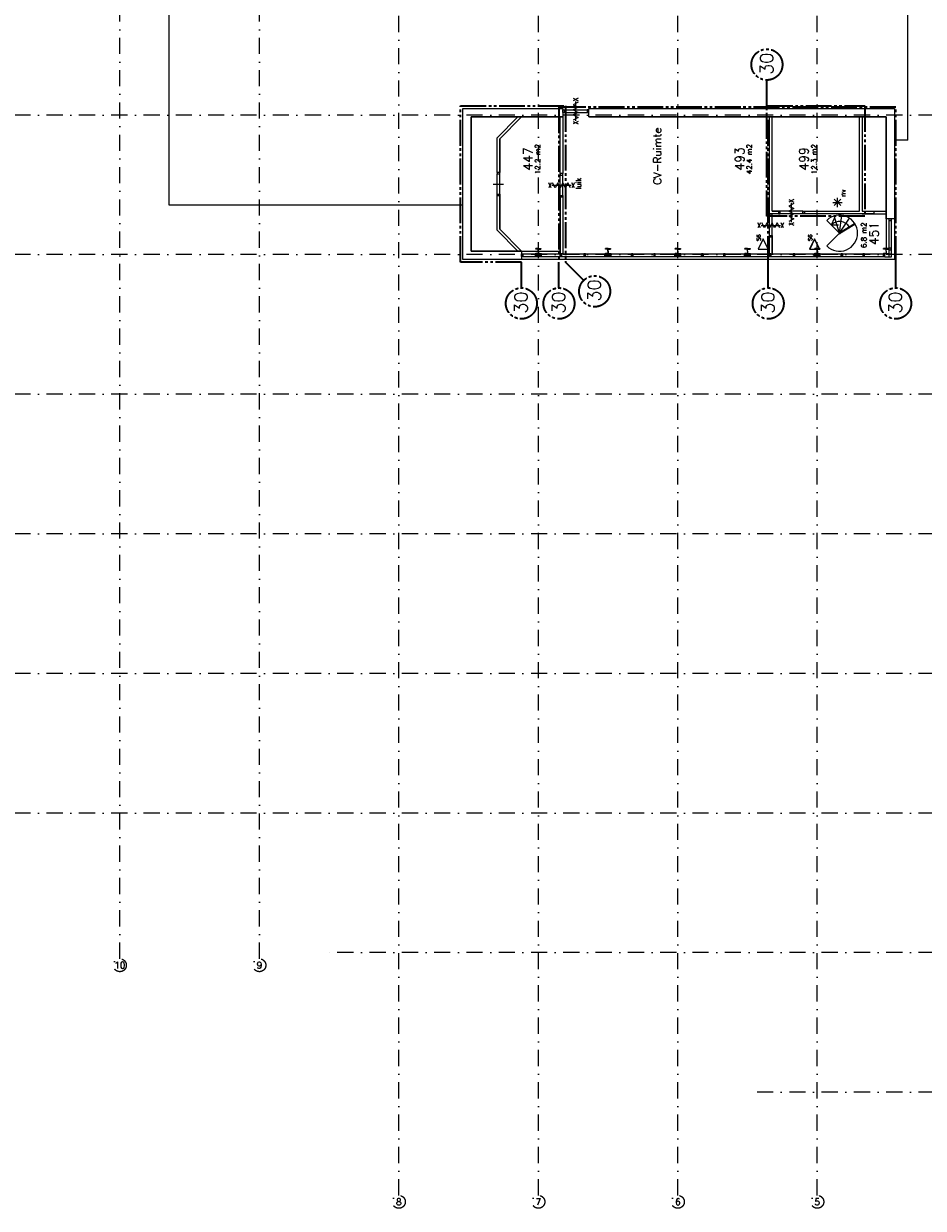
# Model space of a CAD drawing. Extents: x 36324 to 146208, y 359060 to 435780.
# Tile 2 of 4: x 90439 to 125267, y 359060 to 404885. Entities that reach past the tile are written whole.
import ezdxf
from ezdxf.enums import TextEntityAlignment as Align

# ---------------------------------------------------------------- set-up
doc = ezdxf.new("R2010")
doc.units = 0
doc.header["$LTSCALE"] = 100
doc.linetypes.add('B0302', pattern=[12.5, 6.25, -3.125, 0, -3.125])
doc.linetypes.add('B0804', pattern=[15, 10, -1, 1, -1, 1, -1])
for name, color, linetype in [('Bouwkundig', 253, 'CONTINUOUS'), ('Bouwkundig tekst', 252, 'CONTINUOUS'), ('Stramien', 252, 'B0302')]:
    doc.layers.add(name, color=color, linetype=linetype)
doc.layers.add('brandscheiding', color=40, linetype='B0804', lineweight=35)
doc.styles.add('bouwk tekst', font='romans.shx')
doc.styles.get("Standard").update_dxf_attribs({"font": 'romans.shx'})

msp = doc.modelspace()

# ---------------------------------------------------------------- linework, layer by layer
at = {"layer": 'Bouwkundig'}
for p, q in [((108766, 398233), (108866, 398233)), ((121762, 397973, 2600), (122122, 397973, 2600)), ((122070, 397846, 2600), (121815, 398102, 2600)), ((121815, 397846, 2600), (122069, 398101, 2600)), ((121943, 397793, 2600), (121943, 398154, 2600)), ((123826, 397334), (123826, 396184)), ((109566, 396084), (109706, 396084)), ((109566, 396084), (109706, 396084))]:
    msp.add_line(p, q, dxfattribs=at)
for points in [[(124662, 400384), (124662, 426684), (109362, 426684), (109362, 423204), (105962, 423204), (105962, 426684), (96062, 426684), (96062, 397884), (107442, 397884)], [(111909, 402001), (111715, 401901)], [(111715, 402001), (111909, 401901)], [(107446, 395764), (107446, 401604)], [(109706, 395764), (107446, 395764), (107446, 401604), (111312, 401604)], [(107446, 401604), (111312, 401604)], [(111312, 401604), (111312, 401284)], [(111372, 401554), (112252, 401554)], [(111372, 401454), (112252, 401454)], [(111909, 401850), (111715, 401751), (111909, 401652), (111715, 401553), (111909, 401454), (111715, 401355), (111909, 401256), (111715, 401157)], [(111812, 401131), (111812, 401876)], [(111812, 401304), (111812, 401504), (111812, 401704)], [(112312, 401604), (124146, 401604)], [(112312, 401604), (124146, 401604), (124146, 397334)], [(112312, 401284), (112312, 401604)], [(112312, 401284), (112312, 401604)], [(124146, 401604), (124146, 397334)], [(107766, 401284), (107766, 396084)], [(109706, 396084), (107766, 396084), (107766, 401284), (111312, 401284)], [(111312, 401284), (107766, 401284)], [(108766, 400466), (109566, 401283)], [(109706, 401283), (108866, 400425)], [(111212, 399084), (111212, 401284)], [(111212, 401284), (111312, 401284)], [(111312, 401284), (111312, 399084)], [(111909, 401106), (111715, 401006)], [(111715, 401106), (111909, 401006)], [(123826, 401284), (112312, 401284)], [(112312, 401284), (123826, 401284), (123826, 397334)], [(119312, 397534), (119312, 401284)], [(119412, 397634), (119412, 401284)], [(122796, 397634), (122796, 401284)], [(122896, 401284), (122896, 397634)], [(123826, 397334), (123826, 401284)], [(108766, 399133), (108766, 400466)], [(108766, 399133), (108766, 400466)], [(108866, 399133), (108866, 400425)], [(108866, 400425), (108866, 399133)], [(124662, 400384), (124146, 400384)], [(108616, 398683), (108816, 398683), (109016, 398683)], [(108866, 399133), (108766, 399133)], [(108766, 398293), (108766, 399073)], [(108866, 398293), (108866, 399073)], [(110864, 398731), (110764, 398537)], [(110864, 398537), (110764, 398731)], [(111608, 398537), (111509, 398731), (111410, 398537), (111311, 398731), (111212, 398537), (111113, 398731), (111014, 398537), (110915, 398731)], [(111312, 399084), (111212, 399084)], [(111212, 398244), (111212, 399024)], [(111312, 398244), (111311, 399024)], [(111759, 398731), (111659, 398537)], [(111759, 398537), (111659, 398731)], [(108766, 398233), (108866, 398233)], [(108766, 396900), (108766, 398233)], [(108766, 396900), (108766, 398233)], [(109566, 396084), (108766, 396900), (108766, 398233)], [(109566, 396084), (108766, 396900), (108766, 398233)], [(108866, 396941), (108866, 398233)], [(108866, 396941), (108866, 398233)], [(108866, 398233), (108866, 396941), (109706, 396084)], [(108866, 398233), (108866, 396941), (109706, 396084)], [(110889, 398634), (111634, 398634)], [(111062, 398634), (111262, 398634), (111462, 398634)], [(111062, 398634), (111262, 398634), (111462, 398634)], [(111212, 398184), (111312, 398184)], [(111212, 398184), (111212, 395984)], [(111212, 395984), (111212, 398184)], [(111312, 398184), (111312, 395984)], [(111312, 398184), (111312, 395984)], [(120258, 398081), (120065, 397981)], [(120065, 398081), (120258, 397981)], [(120258, 397930), (120065, 397831), (120258, 397732), (120065, 397633), (120258, 397534), (120065, 397435), (120258, 397336), (120065, 397237)], [(120162, 397211), (120162, 397956)], [(120162, 397384), (120162, 397584), (120162, 397784)], [(124146, 397334), (124146, 395764), (109706, 395764)], [(119662, 397534), (119312, 397534)], [(119662, 397534), (119312, 397534)], [(119312, 396694), (119312, 397474)], [(119412, 396694), (119411, 397474)], [(119662, 397634), (119412, 397634)], [(119412, 397634), (119662, 397634)], [(119662, 397634), (119662, 397534)], [(120602, 397634), (119721, 397633)], [(120602, 397534), (119721, 397534)], [(120662, 397534), (120662, 397634)], [(120662, 397634), (122796, 397634)], [(122896, 397534), (120662, 397534)], [(122846, 397534), (120662, 397534)], [(121706, 397100), (121823, 397357)], [(122024, 396782), (121817, 397451)], [(122024, 396782), (122118, 397476)], [(122024, 396782), (122407, 397368)], [(123346, 397534), (122846, 397534)], [(122896, 397634), (123346, 397634)], [(122896, 397534), (123346, 397534)], [(123346, 397634), (123346, 397534)], [(123346, 397634), (123826, 397634)], [(123346, 397534), (123826, 397534)], [(124146, 397334), (123826, 397334)], [(123926, 397334), (123926, 397034), (123926, 396136)], [(124026, 397334), (124026, 397034), (124026, 396136)], [(109566, 396084), (108766, 396900)], [(109706, 396084), (108866, 396941)], [(118964, 396987), (118864, 397181)], [(118964, 397181), (118864, 396987)], [(118989, 397084), (119734, 397084)], [(119708, 396987), (119609, 397181), (119510, 396987), (119411, 397181), (119312, 396987), (119213, 397181), (119114, 396987), (119015, 397181)], [(119162, 397084), (119362, 397084), (119562, 397084)], [(119859, 396987), (119759, 397181)], [(119859, 397181), (119759, 396987)], [(120258, 397186), (120065, 397086)], [(120065, 397186), (120258, 397086)], [(122024, 396782), (121532, 397275)], [(121706, 397100), (121988, 397100)], [(119312, 395984), (119312, 396634)], [(119412, 396634), (119312, 396634)], [(119312, 395984), (119312, 396634)], [(119312, 396634), (119412, 396634)], [(119412, 395984), (119412, 396634)], [(119412, 396634), (119412, 395984)], [(122024, 396782), (121532, 396290)], [(107766, 396084), (109706, 396084)], [(109706, 396084), (109706, 395764)], [(109706, 396084), (109706, 395764)], [(109706, 396084), (111212, 396084)], [(109766, 395983), (110236, 395983)], [(110357, 396184), (110262, 396184)], [(110262, 396169), (110262, 396184)], [(110339, 396169), (110262, 396169)], [(110262, 395999), (110262, 395984)], [(110339, 395999), (110262, 395999)], [(110357, 395984), (110262, 395984)], [(110300, 395983), (110422, 395983)], [(110300, 395933), (110424, 395933)], [(110366, 396184), (110357, 396184)], [(110357, 396084), (110357, 396151)], [(110357, 396084), (110357, 396017)], [(110366, 395984), (110357, 395984)], [(110366, 396184), (110461, 396184)], [(110366, 396084), (110366, 396151)], [(110366, 396084), (110366, 396017)], [(110366, 395984), (110461, 395984)], [(110384, 396169), (110461, 396169)], [(110384, 395999), (110461, 395999)], [(110461, 396184), (110461, 396169)], [(110461, 395984), (110461, 395999)], [(110482, 395983), (111202, 395983)], [(111312, 395984), (111212, 395984)], [(111262, 395983), (112130, 395983)], [(112189, 395983), (112940, 395983)], [(113057, 396184), (112962, 396184)], [(112962, 396169), (112962, 396184)], [(113039, 396169), (112962, 396169)], [(112962, 395999), (112962, 395984)], [(113039, 395999), (112962, 395999)], [(113057, 395984), (112962, 395984)], [(113000, 395983), (113122, 395983)], [(113000, 395933), (113124, 395933)], [(113066, 396184), (113057, 396184)], [(113057, 396084), (113057, 396151)], [(113057, 396084), (113057, 396017)], [(113066, 395984), (113057, 395984)], [(113066, 396184), (113161, 396184)], [(113066, 396084), (113066, 396151)], [(113066, 396084), (113066, 396017)], [(113066, 395984), (113161, 395984)], [(113084, 396169), (113161, 396169)], [(113084, 395999), (113161, 395999)], [(113161, 396184), (113161, 396169)], [(113161, 395984), (113161, 395999)], [(113182, 395983), (113967, 395983)], [(114027, 395983), (114830, 395983)], [(114889, 395983), (115642, 395983)], [(115662, 396169), (115662, 396184)], [(115757, 396184), (115662, 396184)], [(115739, 396169), (115662, 396169)], [(115662, 395999), (115662, 395984)], [(115739, 395999), (115662, 395999)], [(115757, 395984), (115662, 395984)], [(115701, 395983), (115814, 395983)], [(115701, 395933), (115824, 395933)], [(115766, 396184), (115757, 396184)], [(115757, 396084), (115757, 396151)], [(115757, 396084), (115757, 396017)], [(115766, 395984), (115757, 395984)], [(115766, 396184), (115861, 396184)], [(115766, 396084), (115766, 396151)], [(115766, 396084), (115766, 396017)], [(115766, 395984), (115861, 395984)], [(115784, 396169), (115861, 396169)], [(115784, 395999), (115861, 395999)], [(115861, 396184), (115861, 396169)], [(115861, 395984), (115861, 395999)], [(115874, 395983), (116683, 395983)], [(116743, 395983), (117530, 395983)], [(117589, 395983), (118340, 395983)], [(118457, 396184), (118362, 396184)], [(118362, 396169), (118362, 396184)], [(118439, 396169), (118362, 396169)], [(118362, 395999), (118362, 395984)], [(118439, 395999), (118362, 395999)], [(118457, 395984), (118362, 395984)], [(118400, 395983), (118522, 395983)], [(118400, 395933), (118524, 395933)], [(118466, 396184), (118457, 396184)], [(118457, 396084), (118457, 396151)], [(118457, 396084), (118457, 396017)], [(118466, 395984), (118457, 395984)], [(118466, 396184), (118561, 396184)], [(118466, 396084), (118466, 396151)], [(118466, 396084), (118466, 396017)], [(118466, 395984), (118561, 395984)], [(118484, 396169), (118561, 396169)], [(118484, 395999), (118561, 395999)], [(118561, 396184), (118561, 396169)], [(118561, 395984), (118561, 395999)], [(118582, 395983), (119302, 395983)], [(119362, 395983), (120230, 395983)], [(120289, 395983), (121045, 395983)], [(121157, 396184), (121062, 396184)], [(121062, 396169), (121062, 396184)], [(121139, 396169), (121062, 396169)], [(121062, 395999), (121062, 395984)], [(121139, 395999), (121062, 395999)], [(121157, 395984), (121062, 395984)], [(121105, 395984), (121218, 395984)], [(121105, 395934), (121218, 395934)], [(121166, 396184), (121157, 396184)], [(121157, 396084), (121157, 396151)], [(121157, 396084), (121157, 396017)], [(121166, 395984), (121157, 395984)], [(121166, 396184), (121261, 396184)], [(121166, 396084), (121166, 396151)], [(121166, 396084), (121166, 396017)], [(121166, 395984), (121261, 395984)], [(121184, 396169), (121261, 396169)], [(121184, 395999), (121261, 395999)], [(121261, 396184), (121261, 396169)], [(121261, 395984), (121261, 395999)], [(121278, 395984), (122083, 395984)], [(122143, 395984), (122930, 395984)], [(122989, 395984), (123715, 395984)], [(123727, 396169), (123727, 396184)], [(123926, 396184), (123727, 396184)], [(123804, 396169), (123727, 396169)], [(123727, 395999), (123727, 395984)], [(123804, 395999), (123727, 395999)], [(123822, 395984), (123727, 395984)], [(123775, 395870), (124040, 395870), (124040, 396136)], [(123822, 396084), (123822, 396151)], [(123822, 396084), (123822, 396017)], [(123831, 395984), (123822, 395984)], [(123831, 396084), (123831, 396151)], [(123831, 396084), (123831, 396017)], [(123831, 395984), (123926, 395984)], [(123849, 396169), (123926, 396169)], [(123849, 395999), (123926, 395999)], [(123926, 396184), (123926, 396169)], [(123926, 396136), (123926, 395984)], [(123926, 395984), (123926, 395999)], [(123926, 395984), (124040, 395984)], [(123926, 395984), (123926, 395870)], [(109706, 395764), (107446, 395764)], [(109766, 395884), (110236, 395884)], [(110300, 395884), (110422, 395884)], [(110482, 395884), (111202, 395884)], [(111262, 395883), (112130, 395883)], [(112189, 395883), (112940, 395883)], [(113000, 395883), (113122, 395883)], [(113182, 395883), (113967, 395883)], [(114027, 395883), (114830, 395883)], [(114889, 395883), (115642, 395883)], [(115701, 395883), (115814, 395883)], [(115874, 395883), (116683, 395883)], [(116743, 395883), (117530, 395883)], [(117589, 395883), (118340, 395883)], [(118400, 395884), (118522, 395884)], [(118582, 395884), (119302, 395884)], [(119362, 395884), (120230, 395884)], [(120289, 395884), (121045, 395884)], [(121105, 395884), (121218, 395884)], [(121278, 395884), (122083, 395884)], [(122143, 395884), (122930, 395884)], [(122989, 395884), (123715, 395884)]]:
    msp.add_lwpolyline(points, dxfattribs=at)
for points in [[(111312, 401554), (111372, 401554), (111372, 401454), (111312, 401454)], [(112312, 401554), (112252, 401554), (112252, 401454), (112312, 401454)], [(108766, 399133), (108766, 399073), (108866, 399073), (108866, 399133)], [(111212, 399084), (111212, 399024), (111311, 399024), (111311, 399084)], [(108766, 398233), (108766, 398293), (108866, 398293), (108866, 398233)], [(111212, 398184), (111212, 398244), (111312, 398244), (111312, 398184)], [(119312, 397534), (119312, 397474), (119411, 397474), (119411, 397534)], [(119662, 397534), (119721, 397534), (119721, 397633), (119662, 397633)], [(120662, 397534), (120602, 397534), (120602, 397634), (120662, 397634)], [(123926, 397334), (123926, 397274), (124026, 397274), (124026, 397334)], [(119066, 396167), (119262, 396167), (119066, 396557), (118871, 396167)], [(119066, 396169), (119258, 396169), (119066, 396552), (118875, 396169)], [(119312, 396634), (119312, 396694), (119412, 396694), (119412, 396634)], [(121060, 396167), (121256, 396167), (121060, 396557), (120865, 396167)], [(121060, 396169), (121252, 396169), (121060, 396552), (120869, 396169)], [(109706, 395983), (109766, 395983), (109766, 395884), (109706, 395884)], [(110300, 395983), (110236, 395983), (110236, 395884), (110300, 395884)], [(110482, 395983), (110422, 395983), (110422, 395884), (110482, 395884)], [(111262, 395983), (111202, 395983), (111202, 395884), (111262, 395884)], [(111202, 395983), (111262, 395983), (111262, 395883), (111202, 395883)], [(112189, 395983), (112130, 395983), (112130, 395883), (112189, 395883)], [(113000, 395983), (112940, 395983), (112940, 395883), (113000, 395883)], [(112940, 395983), (113000, 395983), (113000, 395883), (112940, 395883)], [(113182, 395983), (113122, 395983), (113122, 395883), (113182, 395883)], [(114027, 395983), (113967, 395983), (113967, 395883), (114027, 395883)], [(113967, 395983), (114027, 395983), (114027, 395883), (113967, 395883)], [(114889, 395983), (114830, 395983), (114830, 395883), (114889, 395883)], [(115701, 395983), (115642, 395983), (115642, 395883), (115701, 395883)], [(115642, 395983), (115701, 395983), (115701, 395883), (115642, 395883)], [(115874, 395983), (115814, 395983), (115814, 395883), (115874, 395883)], [(116743, 395983), (116683, 395983), (116683, 395883), (116743, 395883)], [(116683, 395983), (116743, 395983), (116743, 395883), (116683, 395883)], [(117589, 395983), (117530, 395983), (117530, 395883), (117589, 395883)], [(118400, 395983), (118340, 395983), (118340, 395883), (118400, 395883)], [(118340, 395983), (118400, 395983), (118400, 395884), (118340, 395884)], [(118582, 395983), (118522, 395983), (118522, 395884), (118582, 395884)], [(119362, 395983), (119302, 395983), (119302, 395884), (119362, 395884)], [(119302, 395983), (119362, 395983), (119362, 395884), (119302, 395884)], [(120289, 395983), (120230, 395983), (120230, 395884), (120289, 395884)], [(121045, 395984), (121105, 395984), (121105, 395884), (121045, 395884)], [(121105, 395983), (121045, 395983), (121045, 395884), (121105, 395884)], [(121278, 395984), (121218, 395984), (121218, 395884), (121278, 395884)], [(122143, 395984), (122083, 395984), (122083, 395884), (122143, 395884)], [(122083, 395984), (122143, 395984), (122143, 395884), (122083, 395884)], [(122989, 395984), (122930, 395984), (122930, 395884), (122989, 395884)], [(123775, 395984), (123715, 395984), (123715, 395884), (123775, 395884)], [(123926, 396196), (123926, 396136), (124026, 396136), (124026, 396196)]]:
    msp.add_lwpolyline(points, close=True, dxfattribs=at)
for points in [[(121529, 396287, 2.414216), (121529, 397277)], [(122407, 397018, 0.484683), (121706, 397100)], [(110357, 396151, 0.414213), (110339, 396169)], [(110339, 395999, 0.414214), (110357, 396017)], [(110384, 396169, 0.414214), (110366, 396151)], [(110366, 396017, 0.414214), (110384, 395999)], [(113057, 396151, 0.414213), (113039, 396169)], [(113039, 395999, 0.414214), (113057, 396017)], [(113084, 396169, 0.414214), (113066, 396151)], [(113066, 396017, 0.414214), (113084, 395999)], [(115757, 396151, 0.414213), (115739, 396169)], [(115739, 395999, 0.414214), (115757, 396017)], [(115784, 396169, 0.414214), (115766, 396151)], [(115766, 396017, 0.414214), (115784, 395999)], [(118457, 396151, 0.414213), (118439, 396169)], [(118439, 395999, 0.414214), (118457, 396017)], [(118484, 396169, 0.414214), (118466, 396151)], [(118466, 396017, 0.414214), (118484, 395999)], [(121157, 396151, 0.414213), (121139, 396169)], [(121139, 395999, 0.414214), (121157, 396017)], [(121184, 396169, 0.414214), (121166, 396151)], [(121166, 396017, 0.414214), (121184, 395999)], [(123822, 396151, 0.414213), (123804, 396169)], [(123804, 395999, 0.414214), (123822, 396017)], [(123849, 396169, 0.414214), (123831, 396151)], [(123831, 396017, 0.414214), (123849, 395999)]]:
    msp.add_lwpolyline(points, format="xyb", dxfattribs=at)
msp.add_lwpolyline([(122006, 396800, 1), (122042, 396765, 1)], format="xyb", close=True, dxfattribs=at)
at = {"layer": 'brandscheiding'}
for p, q in [((119212, 401704), (119212, 402704)), ((109706, 394664), (109706, 395664)), ((111162, 394664), (111162, 395664)), ((112119, 394957), (111412, 395664)), ((119262, 394664), (119262, 395664)), ((124196, 394664), (124196, 395664))]:
    msp.add_line(p, q, dxfattribs=at)
for points in [[(109706, 395664), (107346, 395664), (107346, 401704), (111412, 401704), (111412, 395664)], [(124196, 395664), (124196, 401654), (111162, 401654), (111162, 395664)], [(119212, 397434), (119212, 401704), (122996, 401704), (122996, 397434), (119212, 397434)], [(119262, 395664), (119262, 401284)], [(122024, 396782), (122620, 397149)]]:
    msp.add_lwpolyline(points, dxfattribs=at)
for centre in [(119212, 403304), (112543, 394532), (109706, 394064), (111162, 394064), (119262, 394064), (124196, 394064)]:
    msp.add_circle(centre, 600, dxfattribs=at)
at = {"layer": 'Stramien'}
for p, q in [((94163, 368713), (94163, 435780)), ((99563, 368713), (99563, 435780)), ((104963, 359560), (104963, 435652)), ((110363, 359560), (110363, 435652)), ((115763, 359560), (115763, 435652)), ((121163, 359560), (121163, 435652)), ((145708, 401351), (36324, 401351)), ((145708, 395951), (36324, 395951)), ((145708, 390551), (36324, 390551)), ((145708, 385151), (36324, 385151)), ((145708, 379751), (36324, 379751)), ((145708, 374351), (36324, 374351)), ((145708, 368951), (102012, 368951)), ((145708, 363551), (118607, 363551))]:
    msp.add_line(p, q, dxfattribs=at)
for centre in [(94163, 368463), (99563, 368463), (104963, 359310), (110363, 359310), (115763, 359310), (121163, 359310)]:
    msp.add_circle(centre, 250, dxfattribs=at)

# ---------------------------------------------------------------- texts
at = {"layer": 'Bouwkundig tekst'}
for s, p in [('447', (110140, 399203)), ('493', (118333, 399203)), ('499', (120818, 399203)), ('451', (123536, 396318))]:
    msp.add_text(s, height=350, rotation=90, dxfattribs=at).set_placement(p)
msp.add_text('nv', height=185.9, rotation=90, dxfattribs=at).set_placement((122158, 398339, 2600), align=Align.MIDDLE)
for p in [(118891, 396476), (120885, 396476)]:
    msp.add_text('S6', height=148.7, rotation=90, dxfattribs=at).set_placement(p, align=Align.MIDDLE_LEFT)
at = {"layer": 'Bouwkundig tekst', "width": 1805, "attachment_point": 1, "rotation": 90, "style": 'bouwk tekst'}
for s, insert, char_height in [('CV-Ruimte', (114821, 398646), 300), ('12.2 m2', (110240, 399065), 200), ('42.4 m2', (118431, 399065), 200), ('12.3 m2', (120938, 399065), 200), ('luik', (111818, 398482), 200), ('6.8 m2', (122862, 396206), 200)]:
    msp.add_mtext(s, dxfattribs=dict(at, insert=insert, char_height=char_height))
at = {"layer": 'brandscheiding'}
for p in [(119448, 402906), (112780, 394135), (109943, 393666), (111398, 393666), (119498, 393666), (124433, 393666)]:
    msp.add_text('30', height=500, rotation=90, dxfattribs=at).set_placement(p)
at = {"layer": 'Stramien', "style": 'bouwk tekst'}
for s, p in [('10', (94162, 368463)), ('9', (99563, 368463)), ('8', (104963, 359310)), ('7', (110363, 359310)), ('6', (115763, 359310)), ('5', (121163, 359310))]:
    msp.add_text(s, height=250, dxfattribs=at).set_placement(p, align=Align.MIDDLE)

doc.saveas('drawing.dxf')
